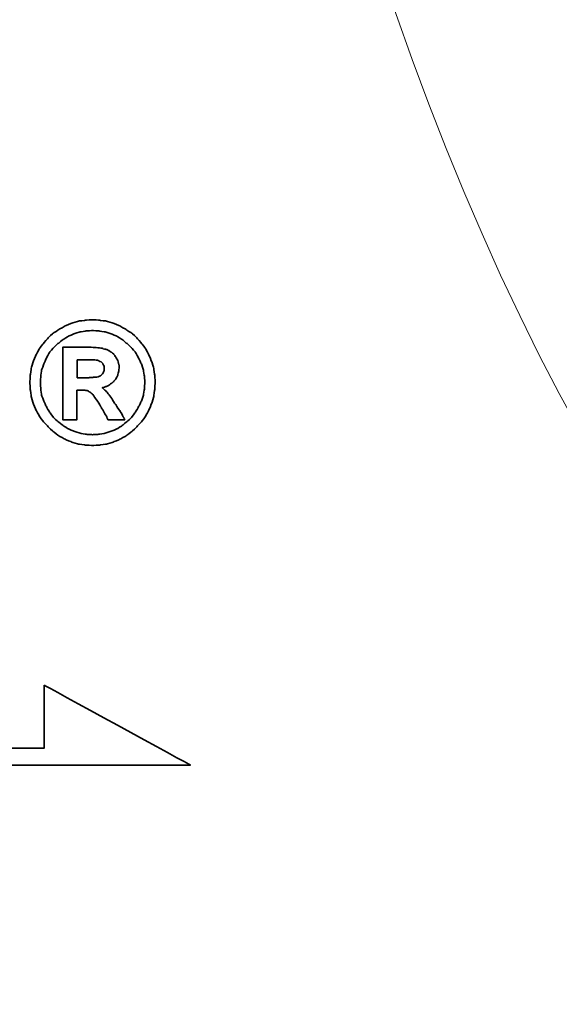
# Model space of a CAD drawing. Header units: millimetres. Extents: x 0 to 264, y 297 to 404.
# Tile 46 of 49: x 214.9 to 217.62, y 329.67 to 334.63. Entities that reach past the tile are written whole.
import ezdxf

# ---------------------------------------------------------------- set-up
doc = ezdxf.new("R2010")
doc.units = ezdxf.units.MM
for name, color, linetype in [('DIM', 4, 'Continuous'), ('layer 1', 7, 'Continuous'), ('OUT', 3, 'Continuous')]:
    doc.layers.add(name, color=color, linetype=linetype)

# ---------------------------------------------------------------- blocks, each defined once
blk = doc.blocks.new('TBI MOTION logo(完整正式版)')
at = {"layer": 'layer 1', "color": 22, "lineweight": 35}
for points, knots in [([(81.20634, 4.98624), (81.20634, 4.98624), (81.18649, 5.32862), (81.18649, 5.32862), (81.18649, 5.32862), (81.18649, 5.32862), (81.13886, 5.66206), (81.13886, 5.66206), (81.13886, 5.66206), (81.13886, 5.66206), (81.04359, 5.97764), (81.04359, 5.97764), (81.04359, 5.97764), (81.04359, 5.97764), (80.91061, 6.29124), (80.91061, 6.29124), (80.91061, 6.29124), (80.91061, 6.29124), (80.75778, 6.58697), (80.75778, 6.58697), (80.75778, 6.58697), (80.75778, 6.58697), (80.5593, 6.85294), (80.5593, 6.85294), (80.5593, 6.85294), (80.5593, 6.85294), (80.33105, 7.1189), (80.33105, 7.1189), (80.33105, 7.1189), (80.33105, 7.1189), (80.09287, 7.33921), (80.09287, 7.33921), (80.09287, 7.33921), (80.09287, 7.33921), (79.815, 7.51982), (79.815, 7.51982), (79.815, 7.51982), (79.815, 7.51982), (79.51133, 7.69051), (79.51133, 7.69051), (79.51133, 7.69051), (79.51133, 7.69051), (79.19773, 7.8235), (79.19773, 7.8235), (79.19773, 7.8235), (79.19773, 7.8235), (78.88215, 7.91877), (78.88215, 7.91877), (78.88215, 7.91877), (78.88215, 7.91877), (78.54871, 7.95846), (78.54871, 7.95846), (78.54871, 7.95846), (78.54871, 7.95846), (78.21526, 7.98625), (78.21526, 7.98625), (78.21526, 7.98625), (78.21526, 7.98625), (77.87388, 7.95846), (77.87388, 7.95846), (77.87388, 7.95846), (77.87388, 7.95846), (77.54044, 7.91877), (77.54044, 7.91877), (77.54044, 7.91877), (77.54044, 7.91877), (77.22485, 7.8235), (77.22485, 7.8235), (77.22485, 7.8235), (77.22485, 7.8235), (76.91027, 7.69051), (76.91027, 7.69051), (76.91027, 7.69051), (76.91027, 7.69051), (76.6056, 7.51982), (76.6056, 7.51982), (76.6056, 7.51982), (76.6056, 7.51982), (76.32972, 7.33921), (76.32972, 7.33921), (76.32972, 7.33921), (76.32972, 7.33921), (76.09154, 7.1189), (76.09154, 7.1189), (76.09154, 7.1189), (76.09154, 7.1189), (75.86329, 6.85294), (75.86329, 6.85294), (75.86329, 6.85294), (75.86329, 6.85294), (75.66382, 6.58697), (75.66382, 6.58697), (75.66382, 6.58697), (75.66382, 6.58697), (75.51099, 6.29124), (75.51099, 6.29124), (75.51099, 6.29124), (75.51099, 6.29124), (75.37702, 5.97764), (75.37702, 5.97764), (75.37702, 5.97764), (75.37702, 5.97764), (75.28175, 5.66206), (75.28175, 5.66206), (75.28175, 5.66206), (75.28175, 5.66206), (75.23411, 5.32862), (75.23411, 5.32862), (75.23411, 5.32862), (75.23411, 5.32862), (75.21625, 4.98624), (75.21625, 4.98624), (75.21625, 4.98624), (75.21625, 4.98624), (75.23411, 4.6528), (75.23411, 4.6528), (75.23411, 4.6528), (75.23411, 4.6528), (75.28175, 4.32035), (75.28175, 4.32035), (75.28175, 4.32035), (75.28175, 4.32035), (75.37702, 3.99583), (75.37702, 3.99583), (75.37702, 3.99583), (75.37702, 3.99583), (75.51099, 3.68224), (75.51099, 3.68224), (75.51099, 3.68224), (75.51099, 3.68224), (75.66382, 3.38749), (75.66382, 3.38749), (75.66382, 3.38749), (75.66382, 3.38749), (75.86329, 3.10963), (75.86329, 3.10963), (75.86329, 3.10963), (75.86329, 3.10963), (76.09154, 2.87145), (76.09154, 2.87145), (76.09154, 2.87145), (76.09154, 2.87145), (76.32972, 2.6432), (76.32972, 2.6432), (76.32972, 2.6432), (76.32972, 2.6432), (76.6056, 2.43381), (76.6056, 2.43381), (76.6056, 2.43381), (76.6056, 2.43381), (76.91027, 2.27205), (76.91027, 2.27205), (76.91027, 2.27205), (76.91027, 2.27205), (77.22485, 2.13906), (77.22485, 2.13906), (77.22485, 2.13906), (77.22485, 2.13906), (77.54044, 2.0438), (77.54044, 2.0438), (77.54044, 2.0438), (77.54044, 2.0438), (77.87388, 1.99616), (77.87388, 1.99616), (77.87388, 1.99616), (77.87388, 1.99616), (78.21526, 1.97631), (78.21526, 1.97631), (78.21526, 1.97631), (78.21526, 1.97631), (78.54871, 1.99616), (78.54871, 1.99616), (78.54871, 1.99616), (78.54871, 1.99616), (78.88215, 2.0438), (78.88215, 2.0438), (78.88215, 2.0438), (78.88215, 2.0438), (79.19773, 2.13906), (79.19773, 2.13906), (79.19773, 2.13906), (79.19773, 2.13906), (79.51133, 2.27205), (79.51133, 2.27205), (79.51133, 2.27205), (79.51133, 2.27205), (79.815, 2.43381), (79.815, 2.43381), (79.815, 2.43381), (79.815, 2.43381), (80.09287, 2.6432), (80.09287, 2.6432), (80.09287, 2.6432), (80.09287, 2.6432), (80.33105, 2.87145), (80.33105, 2.87145), (80.33105, 2.87145), (80.33105, 2.87145), (80.5593, 3.10963), (80.5593, 3.10963), (80.5593, 3.10963), (80.5593, 3.10963), (80.75778, 3.38749), (80.75778, 3.38749), (80.75778, 3.38749), (80.75778, 3.38749), (80.91061, 3.68224), (80.91061, 3.68224), (80.91061, 3.68224), (80.91061, 3.68224), (81.04359, 3.99583), (81.04359, 3.99583), (81.04359, 3.99583), (81.04359, 3.99583), (81.13886, 4.32035), (81.13886, 4.32035), (81.13886, 4.32035), (81.13886, 4.32035), (81.18649, 4.6528), (81.18649, 4.6528), (81.18649, 4.6528), (81.18649, 4.6528), (81.20634, 4.98624), (81.20634, 4.98624)], [0, 0, 0, 0, 0.01785714, 0.01785714, 0.01785714, 0.01785715, 0.03571429, 0.03571429, 0.03571429, 0.0357143, 0.05357143, 0.05357143, 0.05357143, 0.05357144, 0.07142857, 0.07142857, 0.07142857, 0.07142858, 0.08928571, 0.08928571, 0.08928571, 0.08928572, 0.10714286, 0.10714286, 0.10714286, 0.10714287, 0.125, 0.125, 0.125, 0.12500001, 0.14285714, 0.14285714, 0.14285714, 0.14285715, 0.16071429, 0.16071429, 0.16071429, 0.1607143, 0.17857143, 0.17857143, 0.17857143, 0.17857144, 0.19642857, 0.19642857, 0.19642857, 0.19642858, 0.21428571, 0.21428571, 0.21428571, 0.21428572, 0.23214286, 0.23214286, 0.23214286, 0.23214287, 0.25, 0.25, 0.25, 0.25000001, 0.26785714, 0.26785714, 0.26785714, 0.26785715, 0.28571429, 0.28571429, 0.28571429, 0.2857143, 0.30357143, 0.30357143, 0.30357143, 0.30357144, 0.32142857, 0.32142857, 0.32142857, 0.32142858, 0.33928571, 0.33928571, 0.33928571, 0.33928572, 0.35714286, 0.35714286, 0.35714286, 0.35714287, 0.375, 0.375, 0.375, 0.37500001, 0.39285714, 0.39285714, 0.39285714, 0.39285715, 0.41071429, 0.41071429, 0.41071429, 0.4107143, 0.42857143, 0.42857143, 0.42857143, 0.42857144, 0.44642857, 0.44642857, 0.44642857, 0.44642858, 0.46428571, 0.46428571, 0.46428571, 0.46428572, 0.48214286, 0.48214286, 0.48214286, 0.48214287, 0.5, 0.5, 0.5, 0.50000001, 0.51785714, 0.51785714, 0.51785714, 0.51785715, 0.53571429, 0.53571429, 0.53571429, 0.5357143, 0.55357143, 0.55357143, 0.55357143, 0.55357144, 0.57142857, 0.57142857, 0.57142857, 0.57142858, 0.58928571, 0.58928571, 0.58928571, 0.58928572, 0.60714286, 0.60714286, 0.60714286, 0.60714287, 0.625, 0.625, 0.625, 0.62500001, 0.64285714, 0.64285714, 0.64285714, 0.64285715, 0.66071429, 0.66071429, 0.66071429, 0.6607143, 0.67857143, 0.67857143, 0.67857143, 0.67857144, 0.69642857, 0.69642857, 0.69642857, 0.69642858, 0.71428571, 0.71428571, 0.71428571, 0.71428572, 0.73214286, 0.73214286, 0.73214286, 0.73214287, 0.75, 0.75, 0.75, 0.75000001, 0.76785714, 0.76785714, 0.76785714, 0.76785715, 0.78571429, 0.78571429, 0.78571429, 0.7857143, 0.80357143, 0.80357143, 0.80357143, 0.80357144, 0.82142857, 0.82142857, 0.82142857, 0.82142858, 0.83928571, 0.83928571, 0.83928571, 0.83928572, 0.85714286, 0.85714286, 0.85714286, 0.85714287, 0.875, 0.875, 0.875, 0.87500001, 0.89285714, 0.89285714, 0.89285714, 0.89285715, 0.91071429, 0.91071429, 0.91071429, 0.9107143, 0.92857143, 0.92857143, 0.92857143, 0.92857144, 0.94642857, 0.94642857, 0.94642857, 0.94642858, 0.96428571, 0.96428571, 0.96428571, 0.96428572, 0.98214286, 0.98214286, 0.98214286, 0.98214287, 1, 1, 1, 1]), ([(80.71014, 4.98624), (80.71014, 4.98624), (80.69129, 5.29091), (80.69129, 5.29091), (80.69129, 5.29091), (80.69129, 5.29091), (80.64464, 5.57672), (80.64464, 5.57672), (80.64464, 5.57672), (80.64464, 5.57672), (80.54937, 5.87245), (80.54937, 5.87245), (80.54937, 5.87245), (80.54937, 5.87245), (80.41639, 6.14833), (80.41639, 6.14833), (80.41639, 6.14833), (80.41639, 6.14833), (80.27349, 6.41429), (80.27349, 6.41429), (80.27349, 6.41429), (80.27349, 6.41429), (80.08295, 6.64255), (80.08295, 6.64255), (80.08295, 6.64255), (80.08295, 6.64255), (79.86264, 6.84301), (79.86264, 6.84301), (79.86264, 6.84301), (79.86264, 6.84301), (79.63439, 7.03355), (79.63439, 7.03355), (79.63439, 7.03355), (79.63439, 7.03355), (79.37835, 7.1963), (79.37835, 7.1963), (79.37835, 7.1963), (79.37835, 7.1963), (79.10246, 7.30944), (79.10246, 7.30944), (79.10246, 7.30944), (79.10246, 7.30944), (78.81665, 7.40471), (78.81665, 7.40471), (78.81665, 7.40471), (78.81665, 7.40471), (78.511, 7.45234), (78.511, 7.45234), (78.511, 7.45234), (78.511, 7.45234), (78.21526, 7.47219), (78.21526, 7.47219), (78.21526, 7.47219), (78.21526, 7.47219), (77.9106, 7.45234), (77.9106, 7.45234), (77.9106, 7.45234), (77.9106, 7.45234), (77.61685, 7.40471), (77.61685, 7.40471), (77.61685, 7.40471), (77.61685, 7.40471), (77.32012, 7.30944), (77.32012, 7.30944), (77.32012, 7.30944), (77.32012, 7.30944), (77.06309, 7.1963), (77.06309, 7.1963), (77.06309, 7.1963), (77.06309, 7.1963), (76.80606, 7.03355), (76.80606, 7.03355), (76.80606, 7.03355), (76.80606, 7.03355), (76.55797, 6.84301), (76.55797, 6.84301), (76.55797, 6.84301), (76.55797, 6.84301), (76.34063, 6.64255), (76.34063, 6.64255), (76.34063, 6.64255), (76.34063, 6.64255), (76.1491, 6.41429), (76.1491, 6.41429), (76.1491, 6.41429), (76.1491, 6.41429), (76.0062, 6.14833), (76.0062, 6.14833), (76.0062, 6.14833), (76.0062, 6.14833), (75.88314, 5.87245), (75.88314, 5.87245), (75.88314, 5.87245), (75.88314, 5.87245), (75.77794, 5.57672), (75.77794, 5.57672), (75.77794, 5.57672), (75.77794, 5.57672), (75.73924, 5.29091), (75.73924, 5.29091), (75.73924, 5.29091), (75.73924, 5.29091), (75.72039, 4.98624), (75.72039, 4.98624), (75.72039, 4.98624), (75.72039, 4.98624), (75.73924, 4.67165), (75.73924, 4.67165), (75.73924, 4.67165), (75.73924, 4.67165), (75.77794, 4.37791), (75.77794, 4.37791), (75.77794, 4.37791), (75.77794, 4.37791), (75.88314, 4.10102), (75.88314, 4.10102), (75.88314, 4.10102), (75.88314, 4.10102), (76.0062, 3.83407), (76.0062, 3.83407), (76.0062, 3.83407), (76.0062, 3.83407), (76.15902, 3.56811), (76.15902, 3.56811), (76.15902, 3.56811), (76.15902, 3.56811), (76.34063, 3.32001), (76.34063, 3.32001), (76.34063, 3.32001), (76.34063, 3.32001), (76.55797, 3.11955), (76.55797, 3.11955), (76.55797, 3.11955), (76.55797, 3.11955), (76.80606, 2.92901), (76.80606, 2.92901), (76.80606, 2.92901), (76.80606, 2.92901), (77.06309, 2.76725), (77.06309, 2.76725), (77.06309, 2.76725), (77.06309, 2.76725), (77.32012, 2.65412), (77.32012, 2.65412), (77.32012, 2.65412), (77.32012, 2.65412), (77.61685, 2.55786), (77.61685, 2.55786), (77.61685, 2.55786), (77.61685, 2.55786), (77.9106, 2.51022), (77.9106, 2.51022), (77.9106, 2.51022), (77.9106, 2.51022), (78.21526, 2.49137), (78.21526, 2.49137), (78.21526, 2.49137), (78.21526, 2.49137), (78.511, 2.51022), (78.511, 2.51022), (78.511, 2.51022), (78.511, 2.51022), (78.81665, 2.55786), (78.81665, 2.55786), (78.81665, 2.55786), (78.81665, 2.55786), (79.10246, 2.65412), (79.10246, 2.65412), (79.10246, 2.65412), (79.10246, 2.65412), (79.37835, 2.76725), (79.37835, 2.76725), (79.37835, 2.76725), (79.37835, 2.76725), (79.63439, 2.92901), (79.63439, 2.92901), (79.63439, 2.92901), (79.63439, 2.92901), (79.86264, 3.11955), (79.86264, 3.11955), (79.86264, 3.11955), (79.86264, 3.11955), (80.08295, 3.32001), (80.08295, 3.32001), (80.08295, 3.32001), (80.08295, 3.32001), (80.26356, 3.56811), (80.26356, 3.56811), (80.26356, 3.56811), (80.26356, 3.56811), (80.41639, 3.83407), (80.41639, 3.83407), (80.41639, 3.83407), (80.41639, 3.83407), (80.54937, 4.10102), (80.54937, 4.10102), (80.54937, 4.10102), (80.54937, 4.10102), (80.64464, 4.37791), (80.64464, 4.37791), (80.64464, 4.37791), (80.64464, 4.37791), (80.69129, 4.67165), (80.69129, 4.67165), (80.69129, 4.67165), (80.69129, 4.67165), (80.71014, 4.98624), (80.71014, 4.98624)], [0, 0, 0, 0, 0.01923077, 0.01923077, 0.01923077, 0.01923078, 0.03846154, 0.03846154, 0.03846154, 0.03846155, 0.05769231, 0.05769231, 0.05769231, 0.05769232, 0.07692308, 0.07692308, 0.07692308, 0.07692309, 0.09615385, 0.09615385, 0.09615385, 0.09615386, 0.11538462, 0.11538462, 0.11538462, 0.11538463, 0.13461538, 0.13461538, 0.13461538, 0.13461539, 0.15384615, 0.15384615, 0.15384615, 0.15384616, 0.17307692, 0.17307692, 0.17307692, 0.17307693, 0.19230769, 0.19230769, 0.19230769, 0.1923077, 0.21153846, 0.21153846, 0.21153846, 0.21153847, 0.23076923, 0.23076923, 0.23076923, 0.23076924, 0.25, 0.25, 0.25, 0.25000001, 0.26923077, 0.26923077, 0.26923077, 0.26923078, 0.28846154, 0.28846154, 0.28846154, 0.28846155, 0.30769231, 0.30769231, 0.30769231, 0.30769232, 0.32692308, 0.32692308, 0.32692308, 0.32692309, 0.34615385, 0.34615385, 0.34615385, 0.34615386, 0.36538462, 0.36538462, 0.36538462, 0.36538463, 0.38461538, 0.38461538, 0.38461538, 0.38461539, 0.40384615, 0.40384615, 0.40384615, 0.40384616, 0.42307692, 0.42307692, 0.42307692, 0.42307693, 0.44230769, 0.44230769, 0.44230769, 0.4423077, 0.46153846, 0.46153846, 0.46153846, 0.46153847, 0.48076923, 0.48076923, 0.48076923, 0.48076924, 0.5, 0.5, 0.5, 0.50000001, 0.51923077, 0.51923077, 0.51923077, 0.51923078, 0.53846154, 0.53846154, 0.53846154, 0.53846155, 0.55769231, 0.55769231, 0.55769231, 0.55769232, 0.57692308, 0.57692308, 0.57692308, 0.57692309, 0.59615385, 0.59615385, 0.59615385, 0.59615386, 0.61538462, 0.61538462, 0.61538462, 0.61538463, 0.63461538, 0.63461538, 0.63461538, 0.63461539, 0.65384615, 0.65384615, 0.65384615, 0.65384616, 0.67307692, 0.67307692, 0.67307692, 0.67307693, 0.69230769, 0.69230769, 0.69230769, 0.6923077, 0.71153846, 0.71153846, 0.71153846, 0.71153847, 0.73076923, 0.73076923, 0.73076923, 0.73076924, 0.75, 0.75, 0.75, 0.75000001, 0.76923077, 0.76923077, 0.76923077, 0.76923078, 0.78846154, 0.78846154, 0.78846154, 0.78846155, 0.80769231, 0.80769231, 0.80769231, 0.80769232, 0.82692308, 0.82692308, 0.82692308, 0.82692309, 0.84615385, 0.84615385, 0.84615385, 0.84615386, 0.86538462, 0.86538462, 0.86538462, 0.86538463, 0.88461538, 0.88461538, 0.88461538, 0.88461539, 0.90384615, 0.90384615, 0.90384615, 0.90384616, 0.92307692, 0.92307692, 0.92307692, 0.92307693, 0.94230769, 0.94230769, 0.94230769, 0.9423077, 0.96153846, 0.96153846, 0.96153846, 0.96153847, 0.98076923, 0.98076923, 0.98076923, 0.98076924, 1, 1, 1, 1]), ([(76.78721, 3.2823), (76.78721, 3.2823), (76.78721, 3.32001), (76.78721, 3.32001), (76.78721, 3.32001), (76.78721, 3.32001), (76.78721, 3.42422), (76.78721, 3.42422), (76.78721, 3.42422), (76.78721, 3.42422), (76.78721, 3.59689), (76.78721, 3.59689), (76.78721, 3.59689), (76.78721, 3.59689), (76.78721, 3.80529), (76.78721, 3.80529), (76.78721, 3.80529), (76.78721, 3.80529), (76.78721, 4.0524), (76.78721, 4.0524), (76.78721, 4.0524), (76.78721, 4.0524), (76.78721, 4.32035), (76.78721, 4.32035), (76.78721, 4.32035), (76.78721, 4.32035), (76.78721, 4.92868), (76.78721, 4.92868), (76.78721, 4.92868), (76.78721, 4.92868), (76.78721, 5.53801), (76.78721, 5.53801), (76.78721, 5.53801), (76.78721, 5.53801), (76.78721, 5.82482), (76.78721, 5.82482), (76.78721, 5.82482), (76.78721, 5.82482), (76.78721, 6.07291), (76.78721, 6.07291), (76.78721, 6.07291), (76.78721, 6.07291), (76.78721, 6.30017), (76.78721, 6.30017), (76.78721, 6.30017), (76.78721, 6.30017), (76.78721, 6.45399), (76.78721, 6.45399), (76.78721, 6.45399), (76.78721, 6.45399), (76.78721, 6.5572), (76.78721, 6.5572), (76.78721, 6.5572), (76.78721, 6.5572), (76.78721, 6.59689), (76.78721, 6.59689), (76.78721, 6.59689), (76.78721, 6.59689), (76.78721, 6.67232), (76.78721, 6.67232), (76.78721, 6.67232), (76.78721, 6.67232), (76.8537, 6.67232), (76.8537, 6.67232), (76.8537, 6.67232), (76.8537, 6.67232), (76.87355, 6.67232), (76.87355, 6.67232), (76.87355, 6.67232), (76.87355, 6.67232), (76.91027, 6.67232), (76.91027, 6.67232), (76.91027, 6.67232), (76.91027, 6.67232), (77.04424, 6.67232), (77.04424, 6.67232), (77.04424, 6.67232), (77.04424, 6.67232), (77.22485, 6.67232), (77.22485, 6.67232), (77.22485, 6.67232), (77.22485, 6.67232), (77.43524, 6.67232), (77.43524, 6.67232), (77.43524, 6.67232), (77.43524, 6.67232), (77.65357, 6.67232), (77.65357, 6.67232), (77.65357, 6.67232), (77.65357, 6.67232), (77.82625, 6.67232), (77.82625, 6.67232), (77.82625, 6.67232), (77.82625, 6.67232), (77.94037, 6.67232), (77.94037, 6.67232), (77.94037, 6.67232), (77.94037, 6.67232), (77.97709, 6.67232), (77.97709, 6.67232), (77.97709, 6.67232), (77.97709, 6.67232), (77.99694, 6.67232), (77.99694, 6.67232), (77.99694, 6.67232), (77.99694, 6.67232), (78.00686, 6.67232), (78.00686, 6.67232), (78.00686, 6.67232), (78.00686, 6.67232), (78.28275, 6.6624), (78.28275, 6.6624), (78.28275, 6.6624), (78.28275, 6.6624), (78.50107, 6.64255), (78.50107, 6.64255), (78.50107, 6.64255), (78.50107, 6.64255), (78.511, 6.64255), (78.511, 6.64255), (78.511, 6.64255), (78.511, 6.64255), (78.70154, 6.61476), (78.70154, 6.61476), (78.70154, 6.61476), (78.70154, 6.61476), (78.70154, 6.60483), (78.70154, 6.60483), (78.70154, 6.60483), (78.70154, 6.60483), (78.86429, 6.56713), (78.86429, 6.56713), (78.86429, 6.56713), (78.86429, 6.56713), (78.87223, 6.56713), (78.87223, 6.56713), (78.87223, 6.56713), (78.87223, 6.56713), (78.99727, 6.51056), (78.99727, 6.51056), (78.99727, 6.51056), (78.99727, 6.51056), (79.00719, 6.51056), (79.00719, 6.51056), (79.00719, 6.51056), (79.00719, 6.51056), (79.00719, 6.50162), (79.00719, 6.50162), (79.00719, 6.50162), (79.00719, 6.50162), (79.1104, 6.43415), (79.1104, 6.43415), (79.1104, 6.43415), (79.1104, 6.43415), (79.12132, 6.43415), (79.12132, 6.43415), (79.12132, 6.43415), (79.12132, 6.43415), (79.22552, 6.34781), (79.22552, 6.34781), (79.22552, 6.34781), (79.22552, 6.34781), (79.23544, 6.33888), (79.23544, 6.33888), (79.23544, 6.33888), (79.23544, 6.33888), (79.23544, 6.32895), (79.23544, 6.32895), (79.23544, 6.32895), (79.23544, 6.32895), (79.31087, 6.21483), (79.31087, 6.21483), (79.31087, 6.21483), (79.31087, 6.21483), (79.38629, 6.1007), (79.38629, 6.1007), (79.38629, 6.1007), (79.38629, 6.1007), (79.3972, 6.1007), (79.3972, 6.1007), (79.3972, 6.1007), (79.3972, 6.1007), (79.3972, 6.09078), (79.3972, 6.09078), (79.3972, 6.09078), (79.3972, 6.09078), (79.43392, 5.97764), (79.43392, 5.97764), (79.43392, 5.97764), (79.43392, 5.97764), (79.43392, 5.96772), (79.43392, 5.96772), (79.43392, 5.96772), (79.43392, 5.96772), (79.47362, 5.83474), (79.47362, 5.83474), (79.47362, 5.83474), (79.47362, 5.83474), (79.48156, 5.82482), (79.48156, 5.82482), (79.48156, 5.82482), (79.48156, 5.82482), (79.48156, 5.69977), (79.48156, 5.69977), (79.48156, 5.69977), (79.48156, 5.69977), (79.48156, 5.69183), (79.48156, 5.69183), (79.48156, 5.69183), (79.48156, 5.69183), (79.4637, 5.51915), (79.4637, 5.51915), (79.4637, 5.51915), (79.4637, 5.51915), (79.4637, 5.51122), (79.4637, 5.51122), (79.4637, 5.51122), (79.4637, 5.51122), (79.45377, 5.51122), (79.45377, 5.51122), (79.45377, 5.51122), (79.45377, 5.51122), (79.41507, 5.34847), (79.41507, 5.34847), (79.41507, 5.34847), (79.41507, 5.34847), (79.41507, 5.33854), (79.41507, 5.33854), (79.41507, 5.33854), (79.41507, 5.33854), (79.41507, 5.32862), (79.41507, 5.32862), (79.41507, 5.32862), (79.41507, 5.32862), (79.33865, 5.16785), (79.33865, 5.16785), (79.33865, 5.16785), (79.33865, 5.16785), (79.33071, 5.15693), (79.33071, 5.15693), (79.33071, 5.15693), (79.33071, 5.15693), (79.2156, 5.02495), (79.2156, 5.02495), (79.2156, 5.02495), (79.2156, 5.02495), (79.20567, 5.01502), (79.20567, 5.01502), (79.20567, 5.01502), (79.20567, 5.01502), (79.05483, 4.89991), (79.05483, 4.89991), (79.05483, 4.89991), (79.05483, 4.89991), (79.04491, 4.89197), (79.04491, 4.89197), (79.04491, 4.89197), (79.04491, 4.89197), (78.89208, 4.7967), (78.89208, 4.7967), (78.89208, 4.7967), (78.89208, 4.7967), (78.88215, 4.7967), (78.88215, 4.7967), (78.88215, 4.7967), (78.88215, 4.7967), (78.69161, 4.73913), (78.69161, 4.73913), (78.69161, 4.73913), (78.69161, 4.73913), (78.68169, 4.73913), (78.68169, 4.73913), (78.68169, 4.73913), (78.68169, 4.73913), (78.68169, 4.72921), (78.68169, 4.72921), (78.68169, 4.72921), (78.68169, 4.72921), (78.78688, 4.63394), (78.78688, 4.63394), (78.78688, 4.63394), (78.78688, 4.63394), (78.902, 4.52875), (78.902, 4.52875), (78.902, 4.52875), (78.902, 4.52875), (78.91093, 4.52081), (78.91093, 4.52081), (78.91093, 4.52081), (78.91093, 4.52081), (79.02506, 4.36798), (79.02506, 4.36798), (79.02506, 4.36798), (79.02506, 4.36798), (79.1501, 4.1953), (79.1501, 4.1953), (79.1501, 4.1953), (79.1501, 4.1953), (79.1501, 4.18736), (79.1501, 4.18736), (79.1501, 4.18736), (79.1501, 4.18736), (79.29201, 3.96705), (79.29201, 3.96705), (79.29201, 3.96705), (79.29201, 3.96705), (79.31087, 3.93828), (79.31087, 3.93828), (79.31087, 3.93828), (79.31087, 3.93828), (79.32079, 3.93828), (79.32079, 3.93828), (79.32079, 3.93828), (79.32079, 3.93828), (79.3585, 3.87178), (79.3585, 3.87178), (79.3585, 3.87178), (79.3585, 3.87178), (79.50141, 3.64353), (79.50141, 3.64353), (79.50141, 3.64353), (79.50141, 3.64353), (79.51133, 3.64353), (79.51133, 3.64353), (79.51133, 3.64353), (79.51133, 3.64353), (79.64431, 3.41528), (79.64431, 3.41528), (79.64431, 3.41528), (79.64431, 3.41528), (79.68202, 3.3478), (79.68202, 3.3478), (79.68202, 3.3478), (79.68202, 3.3478), (79.70187, 3.31009), (79.70187, 3.31009), (79.70187, 3.31009), (79.70187, 3.31009), (79.7495, 3.2049), (79.7495, 3.2049), (79.7495, 3.2049), (79.7495, 3.2049), (79.64431, 3.2049), (79.64431, 3.2049), (79.64431, 3.2049), (79.64431, 3.2049), (79.62546, 3.2049), (79.62546, 3.2049), (79.62546, 3.2049), (79.62546, 3.2049), (79.53912, 3.2049), (79.53912, 3.2049), (79.53912, 3.2049), (79.53912, 3.2049), (79.31087, 3.2049), (79.31087, 3.2049), (79.31087, 3.2049), (79.31087, 3.2049), (79.08262, 3.2049), (79.08262, 3.2049), (79.08262, 3.2049), (79.08262, 3.2049), (79.00719, 3.2049), (79.00719, 3.2049), (79.00719, 3.2049), (79.00719, 3.2049), (78.98735, 3.2049), (78.98735, 3.2049), (78.98735, 3.2049), (78.98735, 3.2049), (78.94964, 3.2049), (78.94964, 3.2049), (78.94964, 3.2049), (78.94964, 3.2049), (78.92979, 3.24459), (78.92979, 3.24459), (78.92979, 3.24459), (78.92979, 3.24459), (78.91093, 3.2823), (78.91093, 3.2823), (78.91093, 3.2823), (78.91093, 3.2823), (78.91093, 3.29223), (78.91093, 3.29223), (78.91093, 3.29223), (78.91093, 3.29223), (78.89208, 3.3478), (78.89208, 3.3478), (78.89208, 3.3478), (78.89208, 3.3478), (78.78688, 3.52048), (78.78688, 3.52048), (78.78688, 3.52048), (78.78688, 3.52048), (78.69161, 3.7001), (78.69161, 3.7001), (78.69161, 3.7001), (78.69161, 3.7001), (78.6539, 3.7388), (78.6539, 3.7388), (78.6539, 3.7388), (78.6539, 3.7388), (78.64398, 3.74873), (78.64398, 3.74873), (78.64398, 3.74873), (78.64398, 3.74873), (78.64398, 3.75766), (78.64398, 3.75766), (78.64398, 3.75766), (78.64398, 3.75766), (78.63405, 3.78644), (78.63405, 3.78644), (78.63405, 3.78644), (78.63405, 3.78644), (78.48321, 4.04347), (78.48321, 4.04347), (78.48321, 4.04347), (78.48321, 4.04347), (78.33038, 4.2618), (78.33038, 4.2618), (78.33038, 4.2618), (78.33038, 4.2618), (78.20732, 4.43447), (78.20732, 4.43447), (78.20732, 4.43447), (78.20732, 4.43447), (78.09221, 4.52081), (78.09221, 4.52081), (78.09221, 4.52081), (78.09221, 4.52081), (78.02472, 4.56845), (78.02472, 4.56845), (78.02472, 4.56845), (78.02472, 4.56845), (77.9493, 4.60616), (77.9493, 4.60616), (77.9493, 4.60616), (77.9493, 4.60616), (77.8451, 4.61608), (77.8451, 4.61608), (77.8451, 4.61608), (77.8451, 4.61608), (77.71113, 4.61608), (77.71113, 4.61608), (77.71113, 4.61608), (77.71113, 4.61608), (77.69128, 4.61608), (77.69128, 4.61608), (77.69128, 4.61608), (77.69128, 4.61608), (77.67342, 4.61608), (77.67342, 4.61608), (77.67342, 4.61608), (77.67342, 4.61608), (77.5583, 4.61608), (77.5583, 4.61608), (77.5583, 4.61608), (77.5583, 4.61608), (77.46303, 4.61608), (77.46303, 4.61608), (77.46303, 4.61608), (77.46303, 4.61608), (77.46303, 4.54761), (77.46303, 4.54761), (77.46303, 4.54761), (77.46303, 4.54761), (77.46303, 4.47318), (77.46303, 4.47318), (77.46303, 4.47318), (77.46303, 4.47318), (77.46303, 4.24294), (77.46303, 4.24294), (77.46303, 4.24294), (77.46303, 4.24294), (77.46303, 3.99583), (77.46303, 3.99583), (77.46303, 3.99583), (77.46303, 3.99583), (77.46303, 3.72888), (77.46303, 3.72888), (77.46303, 3.72888), (77.46303, 3.72888), (77.46303, 3.51055), (77.46303, 3.51055), (77.46303, 3.51055), (77.46303, 3.51055), (77.46303, 3.42422), (77.46303, 3.42422), (77.46303, 3.42422), (77.46303, 3.42422), (77.46303, 3.35773), (77.46303, 3.35773), (77.46303, 3.35773), (77.46303, 3.35773), (77.46303, 3.30017), (77.46303, 3.30017), (77.46303, 3.30017), (77.46303, 3.30017), (77.46303, 3.2823), (77.46303, 3.2823), (77.46303, 3.2823), (77.46303, 3.2823), (77.46303, 3.2049), (77.46303, 3.2049), (77.46303, 3.2049), (77.46303, 3.2049), (77.39753, 3.2049), (77.39753, 3.2049), (77.39753, 3.2049), (77.39753, 3.2049), (77.37768, 3.2049), (77.37768, 3.2049), (77.37768, 3.2049), (77.37768, 3.2049), (77.32012, 3.2049), (77.32012, 3.2049), (77.32012, 3.2049), (77.32012, 3.2049), (77.12165, 3.2049), (77.12165, 3.2049), (77.12165, 3.2049), (77.12165, 3.2049), (76.94897, 3.2049), (76.94897, 3.2049), (76.94897, 3.2049), (76.94897, 3.2049), (76.8924, 3.2049), (76.8924, 3.2049), (76.8924, 3.2049), (76.8924, 3.2049), (76.8537, 3.2049), (76.8537, 3.2049), (76.8537, 3.2049), (76.8537, 3.2049), (76.78721, 3.2049), (76.78721, 3.2049), (76.78721, 3.2049), (76.78721, 3.2049), (76.78721, 3.2823), (76.78721, 3.2823)], [0, 0, 0, 0, 0.00740741, 0.00740741, 0.00740741, 0.00740742, 0.01481481, 0.01481481, 0.01481481, 0.01481482, 0.02222222, 0.02222222, 0.02222222, 0.02222223, 0.02962963, 0.02962963, 0.02962963, 0.02962964, 0.03703704, 0.03703704, 0.03703704, 0.03703705, 0.04444444, 0.04444444, 0.04444444, 0.04444445, 0.05185185, 0.05185185, 0.05185185, 0.05185186, 0.05925926, 0.05925926, 0.05925926, 0.05925927, 0.06666667, 0.06666667, 0.06666667, 0.06666668, 0.07407407, 0.07407407, 0.07407407, 0.07407408, 0.08148148, 0.08148148, 0.08148148, 0.08148149, 0.08888889, 0.08888889, 0.08888889, 0.0888889, 0.0962963, 0.0962963, 0.0962963, 0.09629631, 0.1037037, 0.1037037, 0.1037037, 0.10370371, 0.11111111, 0.11111111, 0.11111111, 0.11111112, 0.11851852, 0.11851852, 0.11851852, 0.11851853, 0.12592593, 0.12592593, 0.12592593, 0.12592594, 0.13333333, 0.13333333, 0.13333333, 0.13333334, 0.14074074, 0.14074074, 0.14074074, 0.14074075, 0.14814815, 0.14814815, 0.14814815, 0.14814816, 0.15555556, 0.15555556, 0.15555556, 0.15555557, 0.16296296, 0.16296296, 0.16296296, 0.16296297, 0.17037037, 0.17037037, 0.17037037, 0.17037038, 0.17777778, 0.17777778, 0.17777778, 0.17777779, 0.18518519, 0.18518519, 0.18518519, 0.1851852, 0.19259259, 0.19259259, 0.19259259, 0.1925926, 0.2, 0.2, 0.2, 0.20000001, 0.20740741, 0.20740741, 0.20740741, 0.20740742, 0.21481481, 0.21481481, 0.21481481, 0.21481482, 0.22222222, 0.22222222, 0.22222222, 0.22222223, 0.22962963, 0.22962963, 0.22962963, 0.22962964, 0.23703704, 0.23703704, 0.23703704, 0.23703705, 0.24444444, 0.24444444, 0.24444444, 0.24444445, 0.25185185, 0.25185185, 0.25185185, 0.25185186, 0.25925926, 0.25925926, 0.25925926, 0.25925927, 0.26666667, 0.26666667, 0.26666667, 0.26666668, 0.27407407, 0.27407407, 0.27407407, 0.27407408, 0.28148148, 0.28148148, 0.28148148, 0.28148149, 0.28888889, 0.28888889, 0.28888889, 0.2888889, 0.2962963, 0.2962963, 0.2962963, 0.29629631, 0.3037037, 0.3037037, 0.3037037, 0.30370371, 0.31111111, 0.31111111, 0.31111111, 0.31111112, 0.31851852, 0.31851852, 0.31851852, 0.31851853, 0.32592593, 0.32592593, 0.32592593, 0.32592594, 0.33333333, 0.33333333, 0.33333333, 0.33333334, 0.34074074, 0.34074074, 0.34074074, 0.34074075, 0.34814815, 0.34814815, 0.34814815, 0.34814816, 0.35555556, 0.35555556, 0.35555556, 0.35555557, 0.36296296, 0.36296296, 0.36296296, 0.36296297, 0.37037037, 0.37037037, 0.37037037, 0.37037038, 0.37777778, 0.37777778, 0.37777778, 0.37777779, 0.38518519, 0.38518519, 0.38518519, 0.3851852, 0.39259259, 0.39259259, 0.39259259, 0.3925926, 0.4, 0.4, 0.4, 0.40000001, 0.40740741, 0.40740741, 0.40740741, 0.40740742, 0.41481481, 0.41481481, 0.41481481, 0.41481482, 0.42222222, 0.42222222, 0.42222222, 0.42222223, 0.42962963, 0.42962963, 0.42962963, 0.42962964, 0.43703704, 0.43703704, 0.43703704, 0.43703705, 0.44444444, 0.44444444, 0.44444444, 0.44444445, 0.45185185, 0.45185185, 0.45185185, 0.45185186, 0.45925926, 0.45925926, 0.45925926, 0.45925927, 0.46666667, 0.46666667, 0.46666667, 0.46666668, 0.47407407, 0.47407407, 0.47407407, 0.47407408, 0.48148148, 0.48148148, 0.48148148, 0.48148149, 0.48888889, 0.48888889, 0.48888889, 0.4888889, 0.4962963, 0.4962963, 0.4962963, 0.49629631, 0.5037037, 0.5037037, 0.5037037, 0.50370371, 0.51111111, 0.51111111, 0.51111111, 0.51111112, 0.51851852, 0.51851852, 0.51851852, 0.51851853, 0.52592593, 0.52592593, 0.52592593, 0.52592594, 0.53333333, 0.53333333, 0.53333333, 0.53333334, 0.54074074, 0.54074074, 0.54074074, 0.54074075, 0.54814815, 0.54814815, 0.54814815, 0.54814816, 0.55555556, 0.55555556, 0.55555556, 0.55555557, 0.56296296, 0.56296296, 0.56296296, 0.56296297, 0.57037037, 0.57037037, 0.57037037, 0.57037038, 0.57777778, 0.57777778, 0.57777778, 0.57777779, 0.58518519, 0.58518519, 0.58518519, 0.5851852, 0.59259259, 0.59259259, 0.59259259, 0.5925926, 0.6, 0.6, 0.6, 0.60000001, 0.60740741, 0.60740741, 0.60740741, 0.60740742, 0.61481481, 0.61481481, 0.61481481, 0.61481482, 0.62222222, 0.62222222, 0.62222222, 0.62222223, 0.62962963, 0.62962963, 0.62962963, 0.62962964, 0.63703704, 0.63703704, 0.63703704, 0.63703705, 0.64444444, 0.64444444, 0.64444444, 0.64444445, 0.65185185, 0.65185185, 0.65185185, 0.65185186, 0.65925926, 0.65925926, 0.65925926, 0.65925927, 0.66666667, 0.66666667, 0.66666667, 0.66666668, 0.67407407, 0.67407407, 0.67407407, 0.67407408, 0.68148148, 0.68148148, 0.68148148, 0.68148149, 0.68888889, 0.68888889, 0.68888889, 0.6888889, 0.6962963, 0.6962963, 0.6962963, 0.69629631, 0.7037037, 0.7037037, 0.7037037, 0.70370371, 0.71111111, 0.71111111, 0.71111111, 0.71111112, 0.71851852, 0.71851852, 0.71851852, 0.71851853, 0.72592593, 0.72592593, 0.72592593, 0.72592594, 0.73333333, 0.73333333, 0.73333333, 0.73333334, 0.74074074, 0.74074074, 0.74074074, 0.74074075, 0.74814815, 0.74814815, 0.74814815, 0.74814816, 0.75555556, 0.75555556, 0.75555556, 0.75555557, 0.76296296, 0.76296296, 0.76296296, 0.76296297, 0.77037037, 0.77037037, 0.77037037, 0.77037038, 0.77777778, 0.77777778, 0.77777778, 0.77777779, 0.78518519, 0.78518519, 0.78518519, 0.7851852, 0.79259259, 0.79259259, 0.79259259, 0.7925926, 0.8, 0.8, 0.8, 0.80000001, 0.80740741, 0.80740741, 0.80740741, 0.80740742, 0.81481481, 0.81481481, 0.81481481, 0.81481482, 0.82222222, 0.82222222, 0.82222222, 0.82222223, 0.82962963, 0.82962963, 0.82962963, 0.82962964, 0.83703704, 0.83703704, 0.83703704, 0.83703705, 0.84444444, 0.84444444, 0.84444444, 0.84444445, 0.85185185, 0.85185185, 0.85185185, 0.85185186, 0.85925926, 0.85925926, 0.85925926, 0.85925927, 0.86666667, 0.86666667, 0.86666667, 0.86666668, 0.87407407, 0.87407407, 0.87407407, 0.87407408, 0.88148148, 0.88148148, 0.88148148, 0.88148149, 0.88888889, 0.88888889, 0.88888889, 0.8888889, 0.8962963, 0.8962963, 0.8962963, 0.89629631, 0.9037037, 0.9037037, 0.9037037, 0.90370371, 0.91111111, 0.91111111, 0.91111111, 0.91111112, 0.91851852, 0.91851852, 0.91851852, 0.91851853, 0.92592593, 0.92592593, 0.92592593, 0.92592594, 0.93333333, 0.93333333, 0.93333333, 0.93333334, 0.94074074, 0.94074074, 0.94074074, 0.94074075, 0.94814815, 0.94814815, 0.94814815, 0.94814816, 0.95555556, 0.95555556, 0.95555556, 0.95555557, 0.96296296, 0.96296296, 0.96296296, 0.96296297, 0.97037037, 0.97037037, 0.97037037, 0.97037038, 0.97777778, 0.97777778, 0.97777778, 0.97777779, 0.98518519, 0.98518519, 0.98518519, 0.9851852, 0.99259259, 0.99259259, 0.99259259, 0.9925926, 1, 1, 1, 1]), ([(77.48288, 6.07291), (77.48288, 6.07291), (77.48288, 5.99551), (77.48288, 5.99551), (77.48288, 5.99551), (77.48288, 5.99551), (77.48288, 5.82482), (77.48288, 5.82482), (77.48288, 5.82482), (77.48288, 5.82482), (77.48288, 5.63328), (77.48288, 5.63328), (77.48288, 5.63328), (77.48288, 5.63328), (77.48288, 5.46358), (77.48288, 5.46358), (77.48288, 5.46358), (77.48288, 5.46358), (77.48288, 5.29091), (77.48288, 5.29091), (77.48288, 5.29091), (77.48288, 5.29091), (77.48288, 5.21449), (77.48288, 5.21449), (77.48288, 5.21449), (77.48288, 5.21449), (77.50074, 5.21449), (77.50074, 5.21449), (77.50074, 5.21449), (77.50074, 5.21449), (77.71113, 5.21449), (77.71113, 5.21449), (77.71113, 5.21449), (77.71113, 5.21449), (77.94037, 5.21449), (77.94037, 5.21449), (77.94037, 5.21449), (77.94037, 5.21449), (78.01579, 5.21449), (78.01579, 5.21449), (78.01579, 5.21449), (78.01579, 5.21449), (78.03465, 5.21449), (78.03465, 5.21449), (78.03465, 5.21449), (78.03465, 5.21449), (78.2629, 5.23335), (78.2629, 5.23335), (78.2629, 5.23335), (78.2629, 5.23335), (78.42565, 5.24327), (78.42565, 5.24327), (78.42565, 5.24327), (78.42565, 5.24327), (78.54871, 5.28098), (78.54871, 5.28098), (78.54871, 5.28098), (78.54871, 5.28098), (78.62611, 5.32862), (78.62611, 5.32862), (78.62611, 5.32862), (78.62611, 5.32862), (78.69161, 5.40503), (78.69161, 5.40503), (78.69161, 5.40503), (78.69161, 5.40503), (78.73925, 5.48145), (78.73925, 5.48145), (78.73925, 5.48145), (78.73925, 5.48145), (78.77696, 5.55885), (78.77696, 5.55885), (78.77696, 5.55885), (78.77696, 5.55885), (78.77696, 5.65214), (78.77696, 5.65214), (78.77696, 5.65214), (78.77696, 5.65214), (78.76902, 5.76726), (78.76902, 5.76726), (78.76902, 5.76726), (78.76902, 5.76726), (78.71146, 5.87245), (78.71146, 5.87245), (78.71146, 5.87245), (78.71146, 5.87245), (78.62611, 5.96772), (78.62611, 5.96772), (78.62611, 5.96772), (78.62611, 5.96772), (78.511, 6.02528), (78.511, 6.02528), (78.511, 6.02528), (78.511, 6.02528), (78.44451, 6.05306), (78.44451, 6.05306), (78.44451, 6.05306), (78.44451, 6.05306), (78.32046, 6.06299), (78.32046, 6.06299), (78.32046, 6.06299), (78.32046, 6.06299), (78.18748, 6.07291), (78.18748, 6.07291), (78.18748, 6.07291), (78.18748, 6.07291), (77.99694, 6.07291), (77.99694, 6.07291), (77.99694, 6.07291), (77.99694, 6.07291), (77.97709, 6.07291), (77.97709, 6.07291), (77.97709, 6.07291), (77.97709, 6.07291), (77.90167, 6.07291), (77.90167, 6.07291), (77.90167, 6.07291), (77.90167, 6.07291), (77.69128, 6.07291), (77.69128, 6.07291), (77.69128, 6.07291), (77.69128, 6.07291), (77.50074, 6.07291), (77.50074, 6.07291), (77.50074, 6.07291), (77.50074, 6.07291), (77.48288, 6.07291), (77.48288, 6.07291)], [0, 0, 0, 0, 0.03125, 0.03125, 0.03125, 0.03125001, 0.0625, 0.0625, 0.0625, 0.06250001, 0.09375, 0.09375, 0.09375, 0.09375001, 0.125, 0.125, 0.125, 0.12500001, 0.15625, 0.15625, 0.15625, 0.15625001, 0.1875, 0.1875, 0.1875, 0.18750001, 0.21875, 0.21875, 0.21875, 0.21875001, 0.25, 0.25, 0.25, 0.25000001, 0.28125, 0.28125, 0.28125, 0.28125001, 0.3125, 0.3125, 0.3125, 0.31250001, 0.34375, 0.34375, 0.34375, 0.34375001, 0.375, 0.375, 0.375, 0.37500001, 0.40625, 0.40625, 0.40625, 0.40625001, 0.4375, 0.4375, 0.4375, 0.43750001, 0.46875, 0.46875, 0.46875, 0.46875001, 0.5, 0.5, 0.5, 0.50000001, 0.53125, 0.53125, 0.53125, 0.53125001, 0.5625, 0.5625, 0.5625, 0.56250001, 0.59375, 0.59375, 0.59375, 0.59375001, 0.625, 0.625, 0.625, 0.62500001, 0.65625, 0.65625, 0.65625, 0.65625001, 0.6875, 0.6875, 0.6875, 0.68750001, 0.71875, 0.71875, 0.71875, 0.71875001, 0.75, 0.75, 0.75, 0.75000001, 0.78125, 0.78125, 0.78125, 0.78125001, 0.8125, 0.8125, 0.8125, 0.81250001, 0.84375, 0.84375, 0.84375, 0.84375001, 0.875, 0.875, 0.875, 0.87500001, 0.90625, 0.90625, 0.90625, 0.90625001, 0.9375, 0.9375, 0.9375, 0.93750001, 0.96875, 0.96875, 0.96875, 0.96875001, 1, 1, 1, 1]), ([(75.90875, -9.47875), (75.90875, -9.47875), (75.90875, -12.28625), (75.90875, -12.28625), (75.90875, -12.28625), (75.90875, -12.28625), (75.90875, -12.47875), (75.90875, -12.47875), (75.90875, -12.47875), (75.90875, -12.47875), (75.71625, -12.47875), (75.71625, -12.47875), (75.71625, -12.47875), (75.71625, -12.47875), (-88.32875, -12.47875), (-88.32875, -12.47875), (-88.32875, -12.47875), (-88.32875, -12.47875), (-88.32875, -13.29375), (-88.32875, -13.29375), (-88.32875, -13.29375), (-88.32875, -13.29375), (82.89125, -13.29375), (82.89125, -13.29375), (82.89125, -13.29375), (82.89125, -13.29375), (75.90875, -9.47875), (75.90875, -9.47875)], [0, 0, 0, 0, 0.14285714, 0.14285714, 0.14285714, 0.14285715, 0.28571429, 0.28571429, 0.28571429, 0.2857143, 0.42857143, 0.42857143, 0.42857143, 0.42857144, 0.57142857, 0.57142857, 0.57142857, 0.57142858, 0.71428571, 0.71428571, 0.71428571, 0.71428572, 0.85714286, 0.85714286, 0.85714286, 0.85714287, 1, 1, 1, 1])]:
    blk.add_open_spline(points, degree=3, knots=knots, dxfattribs=at)

msp = doc.modelspace()

# ---------------------------------------------------------------- linework, layer by layer
at = {"layer": 'OUT', "color": 0, "linetype": 'Continuous', "lineweight": 15}
msp.add_ellipse((221.4574, 341.7355), major_axis=(0, 12.0645), ratio=0.476606, start_param=1.58603, end_param=4.697108, dxfattribs=at)

# ---------------------------------------------------------------- block references
at = {"layer": 'DIM', "color": 7, "xscale": 0.1054262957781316, "yscale": 0.1054262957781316, "zscale": 0.1054262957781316}
msp.add_blockref('TBI MOTION logo(完整正式版)', (207.0242, 332.2775), dxfattribs=at)

doc.saveas('drawing.dxf')
